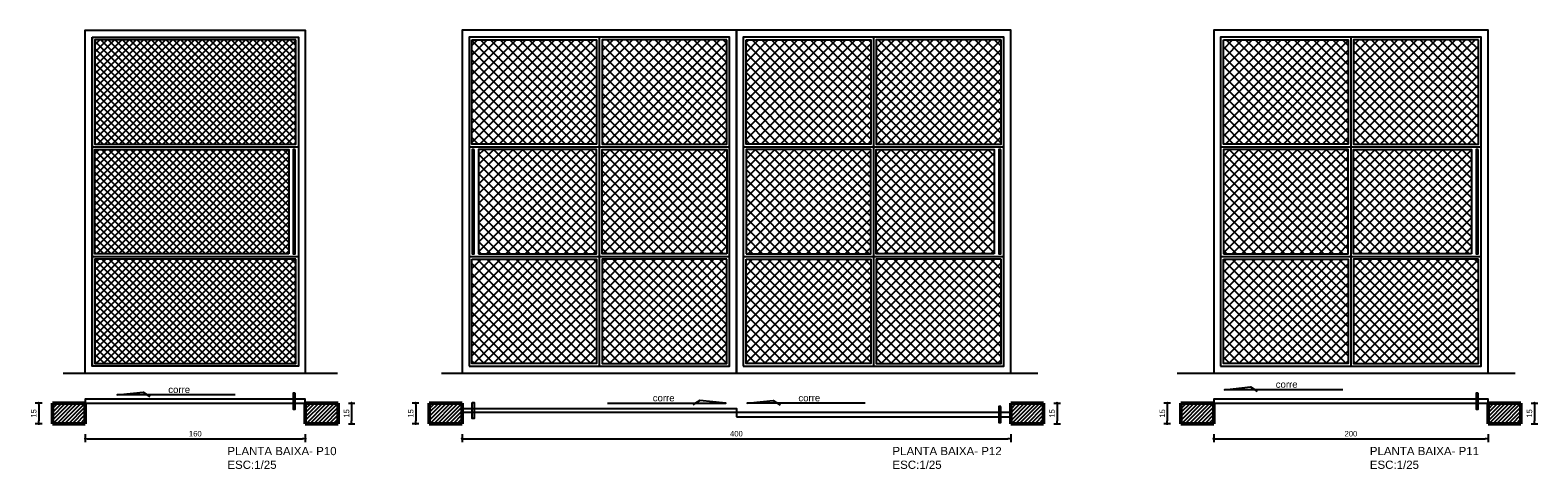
# Model space of a CAD drawing. Header units: metres. Extents: x -44 to 208, y -13 to 238.
# Tile 16 of 154: x 14.39 to 25.39, y 46.06 to 49.27. Entities that reach past the tile are written whole.
import ezdxf

# ---------------------------------------------------------------- set-up
doc = ezdxf.new("R2010")
doc.units = ezdxf.units.M
doc.header["$MEASUREMENT"] = 0
doc.layers.add('ALV-ALT', color=7, linetype='Continuous', lineweight=90)
for name, color, linetype in [('CTA-GER', 35, 'Continuous'), ('ESQ-POR', 3, 'Continuous'), ('HTC-PIS', 8, 'Continuous'), ('TXT-ESP', 40, 'Continuous'), ('VIS-V05', 31, 'Continuous')]:
    doc.layers.add(name, color=color, linetype=linetype)
doc.styles.add('ARIAL', font='arial.ttf')
doc.styles.get("Standard").update_dxf_attribs({"font": 'arial.ttf'})
doc.dimstyles.new('1-25', dxfattribs={"dimscale": 0.025, "dimtxt": 1.6, "dimasz": 0.8, "dimexe": 1, "dimexo": 3, "dimtad": 1, "dimdec": 0, "dimlfac": 100, "dimrnd": 0.1, "dimzin": 12, "dimdsep": 46, "dimtxsty": 'Standard', "dimblk1": 'DOT', "dimblk2": 'DOT', "dimsah": 1, "dimcen": 2, "dimclrd": 161, "dimclre": 161, "dimclrt": 40, "dimadec": 0, "dimazin": 0, "dimtfac": 1, "dimtdec": 0, "dimtix": 1, "dimtmove": 2, "dimatfit": 3, "dimldrblk": 'DOT', "dimfxl": 1, "dimtolj": 1, "dimtzin": 12, "dimarcsym": 0})

# ---------------------------------------------------------------- blocks, each defined once
blk = doc.blocks.new('_DOT')
at = {"color": 0, "linetype": 'ByBlock'}
blk.add_line((-0.5, 0), (-1, 0), dxfattribs=at)
at = {"color": 0, "linetype": 'ByBlock', "const_width": 0.5}
blk.add_lwpolyline([(-0.25, 0, 1), (0.25, 0, 1)], format="xyb", close=True, dxfattribs=at)
blk = doc.blocks.new('*D4379')
at = {"color": 161, "lineweight": -2, "transparency": 16777216}
for p, q in [((14.48, 46.554), (14.43, 46.554)), ((14.455, 46.534), (14.455, 46.424)), ((14.48, 46.404), (14.43, 46.404))]:
    blk.add_line(p, q, dxfattribs=at)
at = {"layer": 'Defpoints', "color": 0, "transparency": 16777216}
for p in [(14.555, 46.554), (14.455, 46.404), (14.555, 46.404)]:
    blk.add_point(p, dxfattribs=at)
at = {"color": 161, "lineweight": -2, "transparency": 16777216, "xscale": 0.02, "yscale": 0.02, "zscale": 0.02}
for p, rotation in [((14.455, 46.554), 90), ((14.455, 46.404), 270)]:
    blk.add_blockref('_DOT', p, dxfattribs=dict(at, rotation=rotation))
at = {"color": 40, "transparency": 16777216, "insert": (14.419, 46.479), "char_height": 0.04, "attachment_point": 5, "rotation": 90}
blk.add_mtext('\\A1;15', dxfattribs=at)
blk = doc.blocks.new('*D4380')
at = {"color": 161, "lineweight": -2, "transparency": 16777216}
for p, q in [((16.714, 46.554), (16.761, 46.554)), ((16.736, 46.534), (16.736, 46.424)), ((16.714, 46.404), (16.761, 46.404))]:
    blk.add_line(p, q, dxfattribs=at)
at = {"layer": 'Defpoints', "color": 0, "transparency": 16777216}
for p in [(16.639, 46.554), (16.639, 46.404), (16.736, 46.404)]:
    blk.add_point(p, dxfattribs=at)
at = {"color": 161, "lineweight": -2, "transparency": 16777216, "xscale": 0.02, "yscale": 0.02, "zscale": 0.02}
for p, rotation in [((16.736, 46.554), 90), ((16.736, 46.404), 270)]:
    blk.add_blockref('_DOT', p, dxfattribs=dict(at, rotation=rotation))
at = {"color": 40, "transparency": 16777216, "insert": (16.7, 46.479), "char_height": 0.04, "attachment_point": 5, "rotation": 90}
blk.add_mtext('\\A1;15', dxfattribs=at)
blk = doc.blocks.new('*D4381')
at = {"layer": 'Defpoints', "color": 0, "transparency": 16777216}
for p in [(14.795, 46.404), (16.399, 46.404), (16.399, 46.295)]:
    blk.add_point(p, dxfattribs=at)
at = {"layer": 'HTC-PIS', "color": 161, "lineweight": -2, "transparency": 16777216}
for p, q in [((14.795, 46.329), (14.795, 46.27)), ((14.815, 46.295), (16.379, 46.295)), ((16.399, 46.329), (16.399, 46.27))]:
    blk.add_line(p, q, dxfattribs=at)
at = {"layer": 'HTC-PIS', "color": 161, "lineweight": -2, "transparency": 16777216, "xscale": 0.02, "yscale": 0.02, "zscale": 0.02, "rotation": 180}
blk.add_blockref('_DOT', (14.795, 46.295), dxfattribs=at)
at = {"layer": 'HTC-PIS', "color": 161, "lineweight": -2, "transparency": 16777216, "xscale": 0.02, "yscale": 0.02, "zscale": 0.02}
blk.add_blockref('_DOT', (16.399, 46.295), dxfattribs=at)
at = {"layer": 'HTC-PIS', "color": 40, "transparency": 16777216, "insert": (15.597, 46.331), "char_height": 0.04, "attachment_point": 5}
blk.add_mtext('\\A1;160', dxfattribs=at)
blk = doc.blocks.new('*D4382')
at = {"color": 161, "lineweight": -2, "transparency": 16777216}
for p, q in [((17.228, 46.554), (17.179, 46.554)), ((17.204, 46.534), (17.204, 46.424)), ((17.228, 46.404), (17.179, 46.404))]:
    blk.add_line(p, q, dxfattribs=at)
at = {"layer": 'Defpoints', "color": 0, "transparency": 16777216}
for p in [(17.303, 46.554), (17.204, 46.404), (17.303, 46.404)]:
    blk.add_point(p, dxfattribs=at)
at = {"color": 161, "lineweight": -2, "transparency": 16777216, "xscale": 0.02, "yscale": 0.02, "zscale": 0.02}
for p, rotation in [((17.204, 46.554), 90), ((17.204, 46.404), 270)]:
    blk.add_blockref('_DOT', p, dxfattribs=dict(at, rotation=rotation))
at = {"color": 40, "transparency": 16777216, "insert": (17.168, 46.479), "char_height": 0.04, "attachment_point": 5, "rotation": 90}
blk.add_mtext('\\A1;15', dxfattribs=at)
blk = doc.blocks.new('*D4383')
at = {"color": 161, "lineweight": -2, "transparency": 16777216}
for p, q in [((21.858, 46.554), (21.906, 46.554)), ((21.881, 46.534), (21.881, 46.424)), ((21.858, 46.404), (21.906, 46.404))]:
    blk.add_line(p, q, dxfattribs=at)
at = {"layer": 'Defpoints', "color": 0, "transparency": 16777216}
for p in [(21.783, 46.554), (21.783, 46.404), (21.881, 46.404)]:
    blk.add_point(p, dxfattribs=at)
at = {"color": 161, "lineweight": -2, "transparency": 16777216, "xscale": 0.02, "yscale": 0.02, "zscale": 0.02}
for p, rotation in [((21.881, 46.554), 90), ((21.881, 46.404), 270)]:
    blk.add_blockref('_DOT', p, dxfattribs=dict(at, rotation=rotation))
at = {"color": 40, "transparency": 16777216, "insert": (21.845, 46.479), "char_height": 0.04, "attachment_point": 5, "rotation": 90}
blk.add_mtext('\\A1;15', dxfattribs=at)
blk = doc.blocks.new('*D4384')
at = {"layer": 'Defpoints', "color": 0, "transparency": 16777216}
for p in [(17.543, 46.404), (21.543, 46.404), (21.543, 46.295)]:
    blk.add_point(p, dxfattribs=at)
at = {"layer": 'HTC-PIS', "color": 161, "lineweight": -2, "transparency": 16777216}
for p, q in [((17.543, 46.329), (17.543, 46.27)), ((17.563, 46.295), (21.523, 46.295)), ((21.543, 46.329), (21.543, 46.27))]:
    blk.add_line(p, q, dxfattribs=at)
at = {"layer": 'HTC-PIS', "color": 161, "lineweight": -2, "transparency": 16777216, "xscale": 0.02, "yscale": 0.02, "zscale": 0.02, "rotation": 180}
blk.add_blockref('_DOT', (17.543, 46.295), dxfattribs=at)
at = {"layer": 'HTC-PIS', "color": 161, "lineweight": -2, "transparency": 16777216, "xscale": 0.02, "yscale": 0.02, "zscale": 0.02}
blk.add_blockref('_DOT', (21.543, 46.295), dxfattribs=at)
at = {"layer": 'HTC-PIS', "color": 40, "transparency": 16777216, "insert": (19.543, 46.331), "char_height": 0.04, "attachment_point": 5}
blk.add_mtext('\\A1;400', dxfattribs=at)
blk = doc.blocks.new('*D4385')
at = {"color": 161, "lineweight": -2, "transparency": 16777216}
for p, q in [((22.709, 46.554), (22.66, 46.554)), ((22.685, 46.534), (22.685, 46.424)), ((22.709, 46.404), (22.66, 46.404))]:
    blk.add_line(p, q, dxfattribs=at)
at = {"layer": 'Defpoints', "color": 0, "transparency": 16777216}
for p in [(22.784, 46.554), (22.685, 46.404), (22.784, 46.404)]:
    blk.add_point(p, dxfattribs=at)
at = {"color": 161, "lineweight": -2, "transparency": 16777216, "xscale": 0.02, "yscale": 0.02, "zscale": 0.02}
for p, rotation in [((22.685, 46.554), 90), ((22.685, 46.404), 270)]:
    blk.add_blockref('_DOT', p, dxfattribs=dict(at, rotation=rotation))
at = {"color": 40, "transparency": 16777216, "insert": (22.649, 46.479), "char_height": 0.04, "attachment_point": 5, "rotation": 90}
blk.add_mtext('\\A1;15', dxfattribs=at)
blk = doc.blocks.new('*D4386')
at = {"color": 161, "lineweight": -2, "transparency": 16777216}
for p, q in [((25.339, 46.554), (25.387, 46.554)), ((25.362, 46.534), (25.362, 46.424)), ((25.339, 46.404), (25.387, 46.404))]:
    blk.add_line(p, q, dxfattribs=at)
at = {"layer": 'Defpoints', "color": 0, "transparency": 16777216}
for p in [(25.264, 46.554), (25.264, 46.404), (25.362, 46.404)]:
    blk.add_point(p, dxfattribs=at)
at = {"color": 161, "lineweight": -2, "transparency": 16777216, "xscale": 0.02, "yscale": 0.02, "zscale": 0.02}
for p, rotation in [((25.362, 46.554), 90), ((25.362, 46.404), 270)]:
    blk.add_blockref('_DOT', p, dxfattribs=dict(at, rotation=rotation))
at = {"color": 40, "transparency": 16777216, "insert": (25.326, 46.479), "char_height": 0.04, "attachment_point": 5, "rotation": 90}
blk.add_mtext('\\A1;15', dxfattribs=at)
blk = doc.blocks.new('*D4387')
at = {"layer": 'Defpoints', "color": 0, "transparency": 16777216}
for p in [(23.024, 46.404), (25.024, 46.404), (25.024, 46.295)]:
    blk.add_point(p, dxfattribs=at)
at = {"layer": 'HTC-PIS', "color": 161, "lineweight": -2, "transparency": 16777216}
for p, q in [((23.024, 46.329), (23.024, 46.27)), ((23.044, 46.295), (25.004, 46.295)), ((25.024, 46.329), (25.024, 46.27))]:
    blk.add_line(p, q, dxfattribs=at)
at = {"layer": 'HTC-PIS', "color": 161, "lineweight": -2, "transparency": 16777216, "xscale": 0.02, "yscale": 0.02, "zscale": 0.02, "rotation": 180}
blk.add_blockref('_DOT', (23.024, 46.295), dxfattribs=at)
at = {"layer": 'HTC-PIS', "color": 161, "lineweight": -2, "transparency": 16777216, "xscale": 0.02, "yscale": 0.02, "zscale": 0.02}
blk.add_blockref('_DOT', (25.024, 46.295), dxfattribs=at)
at = {"layer": 'HTC-PIS', "color": 40, "transparency": 16777216, "insert": (24.024, 46.331), "char_height": 0.04, "attachment_point": 5}
blk.add_mtext('\\A1;200', dxfattribs=at)

msp = doc.modelspace()

# ---------------------------------------------------------------- hatches: boundary and pattern name
at = {"layer": 'HTC-PIS'}
h = msp.add_hatch(dxfattribs=at)
h.set_pattern_fill('NET', color=256, scale=0.3, angle=45)
h.set_pattern_definition([(45, (-105.506956, -18.702804), (-0.026516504, 0.026516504), []), (135, (-105.506956, -18.702804), (-0.026516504, -0.026516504), [])])
h.paths.add_polyline_path([(16.329, 48.443), (16.329, 49.203), (14.865, 49.203), (14.865, 48.443)])
h.paths.add_polyline_path([(14.865, 48.403), (14.865, 47.643), (16.279, 47.643), (16.279, 48.403)])
h.paths.add_polyline_path([(14.865, 47.603), (14.865, 46.843), (16.329, 46.843), (16.329, 47.603)])
h = msp.add_hatch(dxfattribs=at)
h.set_pattern_fill('NET', color=256, scale=0.4, angle=45)
h.set_pattern_definition([(45, (-83.69778, -18.702804), (-0.03535534, 0.03535534), []), (135, (-83.69778, -18.702804), (-0.03535534, -0.03535534), [])])
h.paths.add_polyline_path([(21.473, 47.603), (20.563, 47.603), (20.563, 46.843), (21.473, 46.843)])
h.paths.add_polyline_path([(20.523, 47.603), (19.613, 47.603), (19.613, 46.843), (20.523, 46.843)])
h.paths.add_polyline_path([(20.523, 47.643), (20.523, 48.403), (19.613, 48.403), (19.613, 47.643)])
h.paths.add_polyline_path([(20.563, 47.643), (21.423, 47.643), (21.423, 48.403), (20.563, 48.403)])
h.paths.add_polyline_path([(20.563, 48.443), (21.473, 48.443), (21.473, 49.203), (20.563, 49.203)])
h.paths.add_polyline_path([(19.613, 48.443), (20.523, 48.443), (20.523, 49.203), (19.613, 49.203)])
h.paths.add_polyline_path([(19.473, 48.443), (19.473, 49.203), (18.563, 49.203), (18.563, 48.443)])
h.paths.add_polyline_path([(18.523, 48.443), (18.523, 49.203), (17.613, 49.203), (17.613, 48.443)])
h.paths.add_polyline_path([(18.523, 48.403), (17.663, 48.403), (17.663, 47.643), (18.523, 47.643)])
h.paths.add_polyline_path([(19.473, 48.403), (18.563, 48.403), (18.563, 47.643), (19.473, 47.643)])
h.paths.add_polyline_path([(18.563, 47.603), (18.563, 46.843), (19.473, 46.843), (19.473, 47.603)])
h.paths.add_polyline_path([(18.523, 47.603), (17.613, 47.603), (17.613, 46.843), (18.523, 46.843)])
h = msp.add_hatch(dxfattribs=at)
h.set_pattern_fill('NET', color=256, scale=0.4, angle=45)
h.set_pattern_definition([(45, (-1.575617, 0), (-0.03535534, 0.03535534), []), (135, (-1.575617, 0), (-0.03535534, -0.03535534), [])])
h.paths.add_polyline_path([(24.004, 48.443), (24.004, 49.203), (23.094, 49.203), (23.094, 48.443)])
h.paths.add_polyline_path([(24.954, 48.443), (24.954, 49.203), (24.044, 49.203), (24.044, 48.443)])
h.paths.add_polyline_path([(24.044, 48.403), (24.044, 47.643), (24.904, 47.643), (24.904, 48.403)])
h.paths.add_polyline_path([(23.094, 48.403), (23.094, 47.643), (24.004, 47.643), (24.004, 48.403)])
h.paths.add_polyline_path([(24.004, 47.603), (23.094, 47.603), (23.094, 46.843), (24.004, 46.843)])
h.paths.add_polyline_path([(24.044, 46.843), (24.954, 46.843), (24.954, 47.603), (24.044, 47.603)])
h = msp.add_hatch(dxfattribs=at)
h.set_pattern_fill('_USER', color=256, scale=0.02, angle=45, style=0, pattern_type=0)
h.set_pattern_definition([(45, (12.974475, 46.40413), (-0.01414214, 0.01414214), [])])
h.paths.add_polyline_path([(14.555, 46.554), (14.43, 46.554), (14.795, 46.554), (14.795, 46.404), (14.555, 46.404)])
h = msp.add_hatch(dxfattribs=at)
h.set_pattern_fill('_USER', color=256, scale=0.02, angle=45, style=0, pattern_type=0)
h.set_pattern_definition([(45, (15.01846, 46.403908), (-0.01414214, 0.01414214), [])])
h.paths.add_polyline_path([(16.399, 46.554), (16.474, 46.554), (16.639, 46.554), (16.639, 46.404), (16.399, 46.404)])
h = msp.add_hatch(dxfattribs=at)
h.set_pattern_fill('_USER', color=256, scale=0.02, angle=45, style=0, pattern_type=0)
h.set_pattern_definition([(45, (15.723303, 46.40413), (-0.01414214, 0.01414214), [])])
h.paths.add_polyline_path([(17.303, 46.554), (17.178, 46.554), (17.543, 46.554), (17.543, 46.404), (17.303, 46.404)])
h = msp.add_hatch(dxfattribs=at)
h.set_pattern_fill('_USER', color=256, scale=0.02, angle=45, style=0, pattern_type=0)
h.set_pattern_definition([(45, (20.163355, 46.403908), (-0.01414214, 0.01414214), [])])
h.paths.add_polyline_path([(21.543, 46.554), (21.618, 46.554), (21.783, 46.554), (21.783, 46.404), (21.543, 46.404)])
h = msp.add_hatch(dxfattribs=at)
h.set_pattern_fill('_USER', color=256, scale=0.02, angle=45, style=0, pattern_type=0)
h.set_pattern_definition([(45, (21.204181, 46.40413), (-0.01414214, 0.01414214), [])])
h.paths.add_polyline_path([(22.784, 46.554), (22.659, 46.554), (23.024, 46.554), (23.024, 46.404), (22.784, 46.404)])
h = msp.add_hatch(dxfattribs=at)
h.set_pattern_fill('_USER', color=256, scale=0.02, angle=45, style=0, pattern_type=0)
h.set_pattern_definition([(45, (23.644233, 46.403908), (-0.01414214, 0.01414214), [])])
h.paths.add_polyline_path([(25.024, 46.554), (25.099, 46.554), (25.264, 46.554), (25.264, 46.404), (25.024, 46.404)])

# ---------------------------------------------------------------- linework, layer by layer
at = {"layer": 'ALV-ALT', "lineweight": 50}
for p, q in [((14.795, 46.554), (14.555, 46.554)), ((14.555, 46.404), (14.555, 46.554)), ((14.795, 46.404), (14.795, 46.554)), ((16.639, 46.554), (16.399, 46.554)), ((16.399, 46.404), (16.399, 46.554)), ((16.639, 46.404), (16.639, 46.554)), ((17.543, 46.554), (17.303, 46.554)), ((17.303, 46.404), (17.303, 46.554)), ((17.543, 46.404), (17.543, 46.554)), ((21.783, 46.554), (21.543, 46.554)), ((21.543, 46.404), (21.543, 46.554)), ((21.783, 46.404), (21.783, 46.554)), ((23.024, 46.554), (22.784, 46.554)), ((22.784, 46.404), (22.784, 46.554)), ((23.024, 46.404), (23.024, 46.554)), ((25.264, 46.554), (25.024, 46.554)), ((25.024, 46.404), (25.024, 46.554)), ((25.264, 46.404), (25.264, 46.554)), ((14.795, 46.404), (14.555, 46.404)), ((16.639, 46.404), (16.399, 46.404)), ((17.543, 46.404), (17.303, 46.404)), ((21.783, 46.404), (21.543, 46.404)), ((23.024, 46.404), (22.784, 46.404)), ((25.264, 46.404), (25.024, 46.404))]:
    msp.add_line(p, q, dxfattribs=at)
at = {"layer": 'CTA-GER'}
for p, q in [((14.634, 46.773), (16.635, 46.773)), ((17.393, 46.773), (21.742, 46.773)), ((22.756, 46.773), (25.223, 46.773))]:
    msp.add_line(p, q, dxfattribs=at)
at = {"layer": 'ESQ-POR'}
for p, q in [((16.389, 46.489), (16.399, 46.489)), ((16.399, 46.489), (16.399, 46.459)), ((21.533, 46.489), (21.543, 46.489)), ((21.543, 46.489), (21.543, 46.459)), ((25.014, 46.489), (25.024, 46.489)), ((25.024, 46.489), (25.024, 46.459))]:
    msp.add_line(p, q, dxfattribs=at)
for points in [[(14.795, 46.554), (16.399, 46.554), (16.399, 46.584), (14.795, 46.584)], [(19.543, 46.485), (17.543, 46.485), (17.543, 46.515), (19.543, 46.515)], [(23.024, 46.554), (25.024, 46.554), (25.024, 46.584), (23.024, 46.584)], [(19.543, 46.455), (21.543, 46.455), (21.543, 46.485), (19.543, 46.485)]]:
    msp.add_lwpolyline(points, close=True, dxfattribs=at)
at = {"layer": 'HTC-PIS'}
for p, q in [((14.845, 49.223), (14.845, 46.823)), ((18.543, 49.223), (18.543, 46.823)), ((20.543, 49.223), (20.543, 46.823)), ((24.024, 49.223), (24.024, 46.823)), ((14.845, 48.423), (16.349, 48.423)), ((17.593, 48.423), (19.493, 48.423)), ((19.593, 48.423), (21.493, 48.423)), ((23.074, 48.423), (24.974, 48.423)), ((14.845, 47.623), (16.349, 47.623)), ((17.593, 47.623), (19.493, 47.623)), ((19.593, 47.623), (21.493, 47.623)), ((23.074, 47.623), (24.974, 47.623))]:
    msp.add_line(p, q, dxfattribs=at)
for points in [[(17.543, 46.773), (19.543, 46.773), (19.543, 49.273), (17.543, 49.273)], [(19.543, 46.773), (21.543, 46.773), (21.543, 49.273), (19.543, 49.273)], [(23.024, 46.773), (25.024, 46.773), (25.024, 49.273), (23.024, 49.273)], [(14.845, 49.223), (16.349, 49.223), (16.349, 46.823), (14.845, 46.823)], [(16.329, 49.203), (14.865, 49.203), (14.865, 48.443), (16.329, 48.443)], [(17.593, 46.823), (19.493, 46.823), (19.493, 49.223), (17.593, 49.223)], [(17.613, 49.203), (18.523, 49.203), (18.523, 48.443), (17.613, 48.443)], [(19.473, 49.203), (18.563, 49.203), (18.563, 48.443), (19.473, 48.443)], [(19.593, 46.823), (21.493, 46.823), (21.493, 49.223), (19.593, 49.223)], [(19.613, 49.203), (20.523, 49.203), (20.523, 48.443), (19.613, 48.443)], [(21.473, 49.203), (20.563, 49.203), (20.563, 48.443), (21.473, 48.443)], [(23.074, 46.823), (24.974, 46.823), (24.974, 49.223), (23.074, 49.223)], [(23.094, 49.203), (24.004, 49.203), (24.004, 48.443), (23.094, 48.443)], [(24.954, 49.203), (24.044, 49.203), (24.044, 48.443), (24.954, 48.443)], [(16.279, 47.643), (14.865, 47.643), (14.865, 48.403), (16.279, 48.403)], [(17.663, 47.643), (18.523, 47.643), (18.523, 48.403), (17.663, 48.403)], [(19.473, 47.643), (18.563, 47.643), (18.563, 48.403), (19.473, 48.403)], [(19.613, 47.643), (20.523, 47.643), (20.523, 48.403), (19.613, 48.403)], [(21.423, 47.643), (20.563, 47.643), (20.563, 48.403), (21.423, 48.403)], [(23.094, 47.643), (24.004, 47.643), (24.004, 48.403), (23.094, 48.403)], [(24.904, 47.643), (24.044, 47.643), (24.044, 48.403), (24.904, 48.403)], [(16.329, 47.603), (14.865, 47.603), (14.865, 46.843), (16.329, 46.843)], [(17.613, 47.603), (18.523, 47.603), (18.523, 46.843), (17.613, 46.843)], [(19.473, 47.603), (18.563, 47.603), (18.563, 46.843), (19.473, 46.843)], [(19.613, 47.603), (20.523, 47.603), (20.523, 46.843), (19.613, 46.843)], [(21.473, 47.603), (20.563, 47.603), (20.563, 46.843), (21.473, 46.843)], [(23.094, 47.603), (24.004, 47.603), (24.004, 46.843), (23.094, 46.843)], [(24.954, 47.603), (24.044, 47.603), (24.044, 46.843), (24.954, 46.843)]]:
    msp.add_lwpolyline(points, close=True, dxfattribs=at)
at = {"layer": 'TXT-ESP'}
for points in [[(15.888, 46.614), (15.027, 46.614), (15.216, 46.635), (15.266, 46.603)], [(23.964, 46.652), (23.103, 46.652), (23.292, 46.673), (23.341, 46.641)], [(18.604, 46.553), (19.465, 46.553), (19.276, 46.574), (19.226, 46.542)], [(20.483, 46.553), (19.622, 46.553), (19.811, 46.574), (19.861, 46.542)]]:
    msp.add_lwpolyline(points, dxfattribs=at)
at = {"layer": 'VIS-V05'}
for points in [[(14.795, 46.773), (14.795, 49.273), (16.399, 49.273), (16.399, 46.773)], [(21.543, 46.773), (21.543, 49.273), (17.543, 49.273), (17.543, 46.773)], [(25.024, 46.773), (25.024, 49.273), (23.024, 49.273), (23.024, 46.773)]]:
    msp.add_lwpolyline(points, dxfattribs=at)
for points in [[(16.325, 48.403), (16.311, 48.403), (16.311, 47.643), (16.325, 47.643)], [(17.63, 48.403), (17.615, 48.403), (17.615, 47.643), (17.63, 47.643)], [(21.472, 48.403), (21.457, 48.403), (21.457, 47.643), (21.472, 47.643)], [(24.952, 48.403), (24.938, 48.403), (24.938, 47.643), (24.952, 47.643)], [(16.325, 46.628), (16.311, 46.628), (16.311, 46.511), (16.325, 46.511)], [(24.951, 46.628), (24.937, 46.628), (24.937, 46.511), (24.951, 46.511)], [(17.617, 46.559), (17.631, 46.559), (17.631, 46.442), (17.617, 46.442)], [(21.47, 46.529), (21.456, 46.529), (21.456, 46.412), (21.47, 46.412)]]:
    msp.add_lwpolyline(points, close=True, dxfattribs=at)

# ---------------------------------------------------------------- texts
at = {"layer": 'TXT-ESP', "style": 'ARIAL'}
for s, insert, char_height, attachment_point in [('corre', (15.559, 46.678, -0.662), 0.05, 3), ('corre', (23.635, 46.716, -0.662), 0.05, 3), ('corre', (18.933, 46.617, -0.662), 0.05, 1), ('corre', (20.154, 46.617, -0.662), 0.05, 3), ('PLANTA BAIXA- P10\\PESC:1/25', (15.831, 46.235, 0.238), 0.06, 1), ('PLANTA BAIXA- P12\\PESC:1/25', (20.681, 46.235, 0.238), 0.06, 1), ('PLANTA BAIXA- P11\\PESC:1/25', (24.162, 46.235, 0.238), 0.06, 1)]:
    msp.add_mtext(s, dxfattribs=dict(at, insert=insert, char_height=char_height, attachment_point=attachment_point))

# ---------------------------------------------------------------- dimensions: what is measured, and where the dimension line sits
for base, p1, p2, picture, middle in [((14.455, 46.404), (14.555, 46.554), (14.555, 46.404), '*D4379', (14.419, 46.479)), ((16.736, 46.404), (16.639, 46.554), (16.639, 46.404), '*D4380', (16.7, 46.479)), ((17.204, 46.404), (17.303, 46.554), (17.303, 46.404), '*D4382', (17.168, 46.479)), ((21.881, 46.404), (21.783, 46.554), (21.783, 46.404), '*D4383', (21.845, 46.479)), ((22.685, 46.404), (22.784, 46.554), (22.784, 46.404), '*D4385', (22.649, 46.479)), ((25.362, 46.404), (25.264, 46.554), (25.264, 46.404), '*D4386', (25.326, 46.479))]:
    dim = msp.add_linear_dim(base=base, p1=p1, p2=p2, angle=90, dimstyle='1-25')
    dim.commit()
    dim.dimension.update_dxf_attribs({"geometry": picture, "text_midpoint": middle})
at = {"layer": 'HTC-PIS'}
for base, p1, p2, picture, middle in [((16.399, 46.295), (14.795, 46.404), (16.399, 46.404), '*D4381', (15.597, 46.331)), ((21.543, 46.295), (17.543, 46.404), (21.543, 46.404), '*D4384', (19.543, 46.331)), ((25.024, 46.295), (23.024, 46.404), (25.024, 46.404), '*D4387', (24.024, 46.331))]:
    dim = msp.add_linear_dim(base=base, p1=p1, p2=p2, dimstyle='1-25', dxfattribs=at)
    dim.commit()
    dim.dimension.update_dxf_attribs({"geometry": picture, "text_midpoint": middle})

doc.saveas('drawing.dxf')
